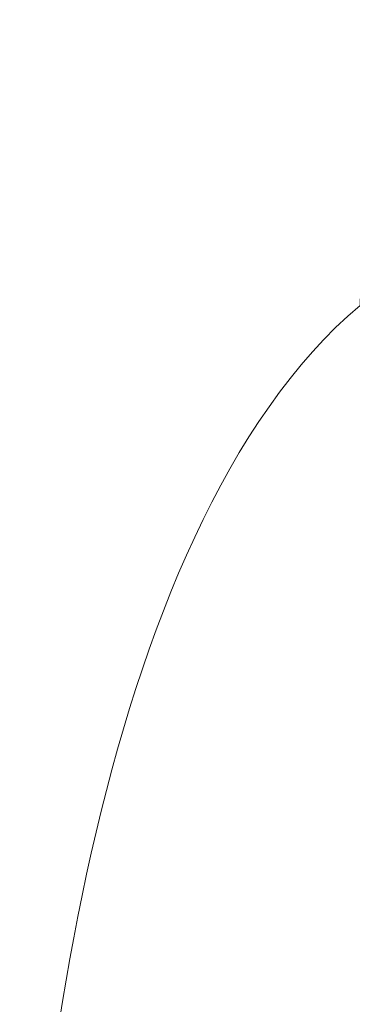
# Model space of a CAD drawing. Header units: inches. Extents: x 37.5 to 70.3, y 17.4 to 61.6.
# Tile 228 of 256: x 48.121 to 48.379, y 44.859 to 45.622. Entities that reach past the tile are written whole.
import ezdxf

# ---------------------------------------------------------------- set-up
doc = ezdxf.new("R2010")
doc.units = ezdxf.units.IN
doc.header["$MEASUREMENT"] = 0
doc.layers.add('10_CLOSED_AREAS', color=7, linetype='Continuous', lineweight=18)

msp = doc.modelspace()

# ---------------------------------------------------------------- linework, layer by layer
at = {"layer": '10_CLOSED_AREAS'}
for points, knots in [([(48.38487, 45.40028), (48.38664, 45.51571), (48.41653, 45.62896), (48.47195, 45.73023), (48.6775, 45.94135), (48.91975, 45.9054), (49.14727, 45.75601), (49.22292, 45.63399), (49.26272, 45.49315), (49.26213, 45.34958), (49.19715, 45.25818), (49.13217, 45.16677), (49.06718, 45.07537), (48.98129, 44.90613), (48.92628, 44.72292), (48.90473, 44.53436), (48.87806, 44.50892), (48.85139, 44.48348), (48.82473, 44.45804), (48.59211, 44.43231), (48.35691, 44.44328), (48.1277, 44.49053), (48.12098, 44.74499), (48.17853, 45.22706), (48.38487, 45.40028)], [0, 0, 0, 0, 0.125, 0.125, 0.125, 0.25, 0.25, 0.25, 0.375, 0.375, 0.375, 0.5, 0.5, 0.5, 0.625, 0.625, 0.625, 0.75, 0.75, 0.75, 0.875, 0.875, 0.875, 1, 1, 1, 1]), ([(48.81396, 45.04623), (48.62171, 45.08712), (48.46152, 45.21929), (48.38487, 45.40028), (48.17853, 45.22706), (48.12098, 44.74499), (48.1277, 44.49053), (48.35691, 44.44328), (48.59211, 44.43231), (48.82473, 44.45804), (48.85139, 44.48348), (48.87806, 44.50892), (48.90473, 44.53436), (48.92628, 44.72292), (48.98129, 44.90613), (49.06718, 45.07537), (48.98167, 45.08334), (48.89543, 45.07342), (48.81396, 45.04623)], [0, 0, 0, 0, 0.166667, 0.166667, 0.166667, 0.333333, 0.333333, 0.333333, 0.5, 0.5, 0.5, 0.666667, 0.666667, 0.666667, 0.833333, 0.833333, 0.833333, 1, 1, 1, 1])]:
    msp.add_open_spline(points, degree=3, knots=knots, dxfattribs=at)

doc.saveas('drawing.dxf')
